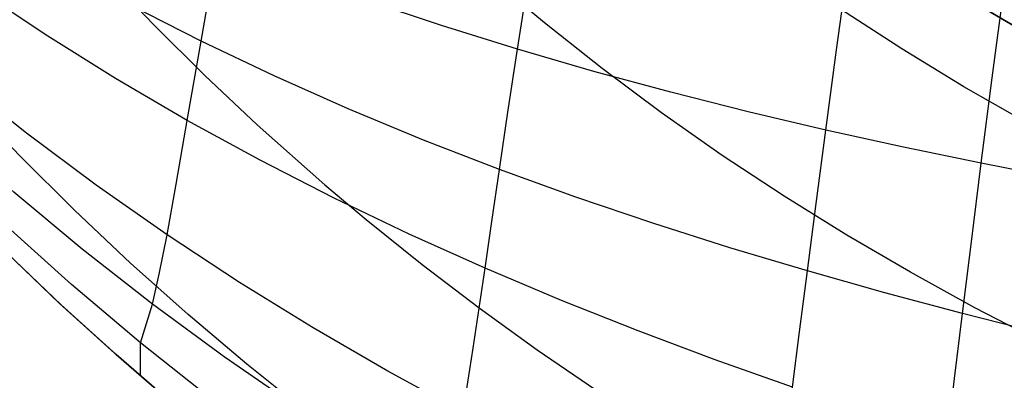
# Model space of a CAD drawing. Header units: millimetres. Extents: x -58 to 58, y -58 to 57.
# Tile 59 of 102: x -13.3 to -9.58, y 49.32 to 50.68. Entities that reach past the tile are written whole.
import ezdxf

# ---------------------------------------------------------------- set-up
doc = ezdxf.new("R2010")
doc.units = ezdxf.units.MM
doc.header["$MEASUREMENT"] = 0
doc.layers.add('Predefinito', color=5, linetype='Continuous')

msp = doc.modelspace()

# ---------------------------------------------------------------- linework, layer by layer
at = {"layer": 'Predefinito'}
for points in [[(-12.4717, 53.4601), (-12.3368, 53.2539), (-12.1978, 53.0538), (-12.0546, 52.8596), (-11.9074, 52.6713), (-11.7561, 52.4887), (-11.6009, 52.3119), (-11.4418, 52.1406), (-11.2789, 51.9748), (-11.1122, 51.8145), (-10.9418, 51.6595), (-10.7677, 51.5097), (-10.59, 51.3651), (-10.4088, 51.2256), (-10.224, 51.091), (-10.0358, 50.9613), (-9.8443, 50.8365), (-9.6494, 50.7163), (-9.4513, 50.6007)], [(-9.4513, 50.6007), (-9.6494, 50.7163), (-9.8443, 50.8365), (-10.0358, 50.9613), (-10.224, 51.091), (-10.4088, 51.2256), (-10.59, 51.3651), (-10.7677, 51.5097), (-10.9418, 51.6595), (-11.1122, 51.8145), (-11.2789, 51.9748), (-11.4418, 52.1406), (-11.6009, 52.3119), (-11.7561, 52.4887), (-11.9074, 52.6713), (-12.0546, 52.8596), (-12.1978, 53.0538), (-12.3368, 53.2539), (-12.4717, 53.4601)], [(-9.4513, 50.6007), (-9.6494, 50.7163), (-9.8443, 50.8365), (-10.0358, 50.9613), (-10.224, 51.091), (-10.4088, 51.2256), (-10.59, 51.3651), (-10.7677, 51.5097), (-10.9418, 51.6595), (-11.1122, 51.8145), (-11.2789, 51.9748), (-11.4418, 52.1406), (-11.6009, 52.3119), (-11.7561, 52.4887), (-11.9074, 52.6713), (-12.0546, 52.8596), (-12.1978, 53.0538), (-12.3368, 53.2539), (-12.4717, 53.4601)], [(-9.4497, 49.467), (-9.6958, 49.5941), (-9.9388, 49.7276), (-10.1787, 49.8677), (-10.4153, 50.0146), (-10.6486, 50.1685), (-10.8779, 50.3293), (-11.1015, 50.4959), (-11.3192, 50.6683), (-11.5311, 50.8464), (-11.7372, 51.0303), (-11.9374, 51.2199), (-12.1317, 51.4152), (-12.3202, 51.6164), (-12.5028, 51.8232), (-12.6796, 52.0358), (-12.8505, 52.2542), (-13.0156, 52.4783), (-13.1749, 52.7081), (-13.3278, 52.9428), (-13.4737, 53.1812), (-13.6128, 53.4232)], [(-14.4154, 52.8111), (-14.277, 52.5765), (-14.1333, 52.3462), (-13.9844, 52.1201), (-13.8302, 51.8984), (-13.6707, 51.6811), (-13.5059, 51.4681), (-13.3358, 51.2595), (-13.1602, 51.0553), (-12.9791, 50.8557), (-12.7925, 50.6606), (-12.6004, 50.47), (-12.4027, 50.2839), (-12.1478, 50.0579), (-11.9915, 49.9264), (-11.78, 49.7566), (-11.5651, 49.5931), (-11.3469, 49.4356), (-11.1254, 49.284)], [(-15.2828, 52.3134), (-15.1316, 52.0572), (-14.9751, 51.8064), (-14.8134, 51.5609), (-14.6465, 51.3208), (-14.4747, 51.0863), (-14.2979, 50.8573), (-14.1164, 50.6341), (-13.9301, 50.4165), (-13.7394, 50.2049), (-13.5443, 49.9991), (-13.345, 49.7992), (-13.1417, 49.6053), (-12.9347, 49.4172), (-12.724, 49.2352)], [(-12.724, 49.2352), (-12.9347, 49.4172), (-13.1417, 49.6053), (-13.345, 49.7992), (-13.5443, 49.9991), (-13.7394, 50.2049), (-13.9301, 50.4165), (-14.1164, 50.6341), (-14.2979, 50.8573), (-14.4747, 51.0863), (-14.6465, 51.3208), (-14.8134, 51.5609), (-14.9751, 51.8064), (-15.1316, 52.0572), (-15.2828, 52.3133)]]:
    msp.add_lwpolyline(points, dxfattribs=at)
at = {"layer": 'Predefinito', "extrusion": (0.794917, -0.606718, 0)}
msp.add_lwpolyline([(34.4046, 319), (34.4043, 319.0222), (34.4036, 319.0446), (34.4023, 319.0671), (34.4005, 319.0899), (34.3982, 319.1127), (34.3953, 319.1357), (34.3919, 319.1588), (34.3879, 319.182), (34.3833, 319.2052), (34.3781, 319.2285), (34.3723, 319.2518), (34.366, 319.2752), (34.359, 319.2985), (34.3514, 319.3217), (34.3432, 319.345), (34.3344, 319.3681), (34.3249, 319.3911), (34.3148, 319.414), (34.3042, 319.4367), (34.2929, 319.4593), (34.2809, 319.4816), (34.2684, 319.5038), (34.2553, 319.5256), (34.2416, 319.5472), (34.2273, 319.5685), (34.2124, 319.5895), (34.1969, 319.6101), (34.1809, 319.6303), (34.1644, 319.6501), (34.1473, 319.6696), (34.1297, 319.6886), (34.1117, 319.7071), (34.0931, 319.7252), (34.0741, 319.7427), (34.0547, 319.7598), (34.0349, 319.7764), (34.0146, 319.7924), (33.994, 319.8078), (33.9731, 319.8227), (33.9518, 319.837), (33.9302, 319.8507), (33.9083, 319.8638), (33.8862, 319.8764), (33.8639, 319.8883), (33.8413, 319.8996), (33.8186, 319.9103), (33.7957, 319.9203), (33.7727, 319.9298), (33.7495, 319.9386), (33.7263, 319.9468), (33.703, 319.9544), (33.6797, 319.9614), (33.6564, 319.9678), (33.6331, 319.9735), (33.6098, 319.9787), (33.5865, 319.9833), (33.5634, 319.9873), (33.5403, 319.9908), (33.5173, 319.9936), (33.4944, 319.996), (33.4717, 319.9977), (33.4491, 319.999), (33.4268, 319.9998), (33.4046, 320)], dxfattribs=at)
at = {"layer": 'Predefinito', "extrusion": (0.813169, -0.582028, 0)}
msp.add_lwpolyline([(35.5949, 319), (35.5946, 319.0222), (35.5939, 319.0446), (35.5926, 319.0671), (35.5908, 319.0899), (35.5885, 319.1127), (35.5856, 319.1357), (35.5822, 319.1588), (35.5782, 319.182), (35.5736, 319.2052), (35.5684, 319.2285), (35.5626, 319.2518), (35.5563, 319.2752), (35.5493, 319.2985), (35.5417, 319.3217), (35.5335, 319.345), (35.5247, 319.3681), (35.5152, 319.3911), (35.5051, 319.414), (35.4945, 319.4367), (35.4831, 319.4593), (35.4712, 319.4816), (35.4587, 319.5038), (35.4456, 319.5256), (35.4319, 319.5472), (35.4176, 319.5685), (35.4027, 319.5895), (35.3872, 319.6101), (35.3712, 319.6303), (35.3547, 319.6501), (35.3376, 319.6696), (35.32, 319.6886), (35.302, 319.7071), (35.2834, 319.7252), (35.2644, 319.7427), (35.245, 319.7598), (35.2252, 319.7764), (35.2049, 319.7924), (35.1843, 319.8078), (35.1634, 319.8227), (35.1421, 319.837), (35.1205, 319.8507), (35.0986, 319.8638), (35.0765, 319.8764), (35.0542, 319.8883), (35.0316, 319.8996), (35.0089, 319.9103), (34.986, 319.9203), (34.963, 319.9298), (34.9398, 319.9386), (34.9166, 319.9468), (34.8933, 319.9544), (34.87, 319.9614), (34.8467, 319.9678), (34.8234, 319.9735), (34.8001, 319.9787), (34.7768, 319.9833), (34.7536, 319.9873), (34.7306, 319.9908), (34.7076, 319.9936), (34.6847, 319.996), (34.662, 319.9977), (34.6394, 319.999), (34.6171, 319.9998), (34.5949, 320)], dxfattribs=at)
at = {"layer": 'Predefinito', "extrusion": (-0.662041, 0.749468, 0)}
msp.add_lwpolyline([(-23.9376, 320), (-23.9154, 319.9998), (-23.893, 319.999), (-23.8704, 319.9977), (-23.8477, 319.996), (-23.8249, 319.9936), (-23.8019, 319.9908), (-23.7788, 319.9873), (-23.7556, 319.9833), (-23.7324, 319.9787), (-23.7091, 319.9735), (-23.6858, 319.9678), (-23.6624, 319.9614), (-23.6391, 319.9544), (-23.6158, 319.9468), (-23.5926, 319.9386), (-23.5695, 319.9298), (-23.5465, 319.9203), (-23.5236, 319.9103), (-23.5008, 319.8996), (-23.4783, 319.8883), (-23.4559, 319.8764), (-23.4338, 319.8638), (-23.412, 319.8507), (-23.3904, 319.837), (-23.3691, 319.8227), (-23.3481, 319.8078), (-23.3275, 319.7924), (-23.3073, 319.7764), (-23.2874, 319.7598), (-23.268, 319.7427), (-23.249, 319.7252), (-23.2305, 319.7071), (-23.2124, 319.6886), (-23.1948, 319.6696), (-23.1778, 319.6501), (-23.1612, 319.6303), (-23.1452, 319.6101), (-23.1298, 319.5895), (-23.1149, 319.5685), (-23.1006, 319.5472), (-23.0869, 319.5256), (-23.0737, 319.5038), (-23.0612, 319.4816), (-23.0493, 319.4593), (-23.038, 319.4367), (-23.0273, 319.414), (-23.0172, 319.3911), (-23.0078, 319.3681), (-22.999, 319.345), (-22.9908, 319.3217), (-22.9832, 319.2985), (-22.9762, 319.2752), (-22.9698, 319.2518), (-22.964, 319.2285), (-22.9589, 319.2052), (-22.9543, 319.182), (-22.9503, 319.1588), (-22.9468, 319.1357), (-22.944, 319.1127), (-22.9416, 319.0899), (-22.9398, 319.0671), (-22.9386, 319.0446), (-22.9378, 319.0222), (-22.9376, 319)], dxfattribs=at)
at = {"layer": 'Predefinito', "extrusion": (0.821929, -0.569589, 0)}
msp.add_lwpolyline([(36.1693, 319), (36.169, 319.0222), (36.1683, 319.0446), (36.167, 319.0671), (36.1652, 319.0899), (36.1629, 319.1127), (36.16, 319.1357), (36.1566, 319.1588), (36.1526, 319.182), (36.148, 319.2052), (36.1428, 319.2285), (36.137, 319.2518), (36.1307, 319.2752), (36.1237, 319.2985), (36.1161, 319.3217), (36.1079, 319.345), (36.099, 319.3681), (36.0896, 319.3911), (36.0795, 319.414), (36.0688, 319.4367), (36.0575, 319.4593), (36.0456, 319.4816), (36.0331, 319.5038), (36.02, 319.5256), (36.0063, 319.5472), (35.9919, 319.5685), (35.9771, 319.5895), (35.9616, 319.6101), (35.9456, 319.6303), (35.9291, 319.6501), (35.912, 319.6696), (35.8944, 319.6886), (35.8764, 319.7071), (35.8578, 319.7252), (35.8388, 319.7427), (35.8194, 319.7598), (35.7996, 319.7764), (35.7793, 319.7924), (35.7587, 319.8078), (35.7378, 319.8227), (35.7165, 319.837), (35.6949, 319.8507), (35.673, 319.8638), (35.6509, 319.8764), (35.6286, 319.8883), (35.606, 319.8996), (35.5833, 319.9103), (35.5604, 319.9203), (35.5374, 319.9298), (35.5142, 319.9386), (35.491, 319.9468), (35.4677, 319.9544), (35.4444, 319.9614), (35.4211, 319.9678), (35.3978, 319.9735), (35.3745, 319.9787), (35.3512, 319.9833), (35.328, 319.9873), (35.305, 319.9908), (35.282, 319.9936), (35.2591, 319.996), (35.2364, 319.9977), (35.2138, 319.999), (35.1915, 319.9998), (35.1693, 320)], dxfattribs=at)
at = {"layer": 'Predefinito', "extrusion": (0.830418, -0.557141, 0)}
msp.add_lwpolyline([(36.7278, 319), (36.7276, 319.0222), (36.7269, 319.0446), (36.7256, 319.0671), (36.7238, 319.0899), (36.7215, 319.1127), (36.7186, 319.1357), (36.7152, 319.1588), (36.7111, 319.182), (36.7066, 319.2052), (36.7014, 319.2285), (36.6956, 319.2518), (36.6892, 319.2752), (36.6823, 319.2985), (36.6747, 319.3217), (36.6665, 319.345), (36.6576, 319.3681), (36.6482, 319.3911), (36.6381, 319.414), (36.6274, 319.4367), (36.6161, 319.4593), (36.6042, 319.4816), (36.5917, 319.5038), (36.5786, 319.5256), (36.5648, 319.5472), (36.5505, 319.5685), (36.5356, 319.5895), (36.5202, 319.6101), (36.5042, 319.6303), (36.4877, 319.6501), (36.4706, 319.6696), (36.453, 319.6886), (36.435, 319.7071), (36.4164, 319.7252), (36.3974, 319.7427), (36.378, 319.7598), (36.3581, 319.7764), (36.3379, 319.7924), (36.3173, 319.8078), (36.2963, 319.8227), (36.2751, 319.837), (36.2535, 319.8507), (36.2316, 319.8638), (36.2095, 319.8764), (36.1871, 319.8883), (36.1646, 319.8996), (36.1419, 319.9103), (36.119, 319.9203), (36.0959, 319.9298), (36.0728, 319.9386), (36.0496, 319.9468), (36.0263, 319.9544), (36.003, 319.9614), (35.9797, 319.9678), (35.9563, 319.9735), (35.9331, 319.9787), (35.9098, 319.9833), (35.8866, 319.9873), (35.8635, 319.9908), (35.8406, 319.9936), (35.8177, 319.996), (35.795, 319.9977), (35.7724, 319.999), (35.75, 319.9998), (35.7278, 320)], dxfattribs=at)
at = {"layer": 'Predefinito', "extrusion": (-0.700602, 0.713552, 0)}
msp.add_lwpolyline([(-26.3648, 320), (-26.3426, 319.9998), (-26.3202, 319.999), (-26.2976, 319.9977), (-26.2749, 319.996), (-26.2521, 319.9936), (-26.2291, 319.9908), (-26.206, 319.9873), (-26.1828, 319.9833), (-26.1596, 319.9787), (-26.1363, 319.9735), (-26.113, 319.9678), (-26.0896, 319.9614), (-26.0663, 319.9544), (-26.043, 319.9468), (-26.0198, 319.9386), (-25.9967, 319.9298), (-25.9737, 319.9203), (-25.9508, 319.9103), (-25.928, 319.8996), (-25.9055, 319.8883), (-25.8831, 319.8764), (-25.861, 319.8638), (-25.8392, 319.8507), (-25.8176, 319.837), (-25.7963, 319.8227), (-25.7753, 319.8078), (-25.7547, 319.7924), (-25.7345, 319.7764), (-25.7146, 319.7598), (-25.6952, 319.7427), (-25.6762, 319.7252), (-25.6577, 319.7071), (-25.6396, 319.6886), (-25.622, 319.6696), (-25.605, 319.6501), (-25.5884, 319.6303), (-25.5724, 319.6101), (-25.557, 319.5895), (-25.5421, 319.5685), (-25.5278, 319.5472), (-25.5141, 319.5256), (-25.5009, 319.5038), (-25.4884, 319.4816), (-25.4765, 319.4593), (-25.4652, 319.4367), (-25.4545, 319.414), (-25.4444, 319.3911), (-25.435, 319.3681), (-25.4262, 319.345), (-25.418, 319.3217), (-25.4104, 319.2985), (-25.4034, 319.2752), (-25.397, 319.2518), (-25.3912, 319.2285), (-25.3861, 319.2052), (-25.3815, 319.182), (-25.3775, 319.1588), (-25.374, 319.1357), (-25.3712, 319.1127), (-25.3688, 319.0899), (-25.367, 319.0671), (-25.3658, 319.0446), (-25.365, 319.0222), (-25.3648, 319)], dxfattribs=at)
at = {"layer": 'Predefinito', "extrusion": (0.861493, -0.507769, 0)}
msp.add_lwpolyline([(38.7918, 319), (38.7915, 319.0222), (38.7908, 319.0446), (38.7895, 319.0671), (38.7877, 319.0899), (38.7854, 319.1127), (38.7825, 319.1357), (38.7791, 319.1588), (38.7751, 319.182), (38.7705, 319.2052), (38.7653, 319.2285), (38.7596, 319.2518), (38.7532, 319.2752), (38.7462, 319.2985), (38.7386, 319.3217), (38.7304, 319.345), (38.7216, 319.3681), (38.7121, 319.3911), (38.7021, 319.414), (38.6914, 319.4367), (38.6801, 319.4593), (38.6682, 319.4816), (38.6556, 319.5038), (38.6425, 319.5256), (38.6288, 319.5472), (38.6145, 319.5685), (38.5996, 319.5895), (38.5841, 319.6101), (38.5681, 319.6303), (38.5516, 319.6501), (38.5345, 319.6696), (38.517, 319.6886), (38.4989, 319.7071), (38.4804, 319.7252), (38.4614, 319.7427), (38.4419, 319.7598), (38.4221, 319.7764), (38.4018, 319.7924), (38.3812, 319.8078), (38.3603, 319.8227), (38.339, 319.837), (38.3174, 319.8507), (38.2955, 319.8638), (38.2734, 319.8764), (38.2511, 319.8883), (38.2285, 319.8996), (38.2058, 319.9103), (38.1829, 319.9203), (38.1599, 319.9298), (38.1368, 319.9386), (38.1135, 319.9468), (38.0903, 319.9544), (38.0669, 319.9614), (38.0436, 319.9678), (38.0203, 319.9735), (37.997, 319.9787), (37.9738, 319.9833), (37.9506, 319.9873), (37.9275, 319.9908), (37.9045, 319.9936), (37.8816, 319.996), (37.8589, 319.9977), (37.8364, 319.999), (37.814, 319.9998), (37.7918, 320)], dxfattribs=at)
at = {"layer": 'Predefinito', "extrusion": (0.737145, -0.675734, 0)}
msp.add_lwpolyline([(28.6856, 320), (28.6634, 319.9998), (28.6411, 319.999), (28.6185, 319.9977), (28.5958, 319.996), (28.5729, 319.9936), (28.5499, 319.9908), (28.5269, 319.9873), (28.5037, 319.9833), (28.4804, 319.9787), (28.4571, 319.9735), (28.4338, 319.9678), (28.4105, 319.9614), (28.3872, 319.9544), (28.3639, 319.9468), (28.3407, 319.9386), (28.3175, 319.9298), (28.2945, 319.9203), (28.2716, 319.9103), (28.2489, 319.8996), (28.2263, 319.8883), (28.204, 319.8764), (28.1819, 319.8638), (28.16, 319.8507), (28.1384, 319.837), (28.1172, 319.8227), (28.0962, 319.8078), (28.0756, 319.7924), (28.0553, 319.7764), (28.0355, 319.7598), (28.0161, 319.7427), (27.9971, 319.7252), (27.9785, 319.7071), (27.9605, 319.6886), (27.9429, 319.6696), (27.9258, 319.6501), (27.9093, 319.6303), (27.8933, 319.6101), (27.8778, 319.5895), (27.863, 319.5685), (27.8486, 319.5472), (27.8349, 319.5256), (27.8218, 319.5038), (27.8093, 319.4816), (27.7974, 319.4593), (27.7861, 319.4367), (27.7754, 319.414), (27.7653, 319.3911), (27.7559, 319.3681), (27.747, 319.345), (27.7388, 319.3217), (27.7312, 319.2985), (27.7242, 319.2752), (27.7179, 319.2518), (27.7121, 319.2285), (27.7069, 319.2052), (27.7023, 319.182), (27.6983, 319.1588), (27.6949, 319.1357), (27.692, 319.1127), (27.6897, 319.0899), (27.6879, 319.0671), (27.6866, 319.0446), (27.6859, 319.0222), (27.6856, 319)], dxfattribs=at)
at = {"layer": 'Predefinito', "extrusion": (0.754661, -0.656115, 0)}
msp.add_lwpolyline([(29.8061, 320), (29.7839, 319.9998), (29.7615, 319.999), (29.739, 319.9977), (29.7163, 319.996), (29.6934, 319.9936), (29.6704, 319.9908), (29.6473, 319.9873), (29.6242, 319.9833), (29.6009, 319.9787), (29.5776, 319.9735), (29.5543, 319.9678), (29.531, 319.9614), (29.5076, 319.9544), (29.4844, 319.9468), (29.4612, 319.9386), (29.438, 319.9298), (29.415, 319.9203), (29.3921, 319.9103), (29.3694, 319.8996), (29.3468, 319.8883), (29.3245, 319.8764), (29.3024, 319.8638), (29.2805, 319.8507), (29.2589, 319.837), (29.2376, 319.8227), (29.2167, 319.8078), (29.1961, 319.7924), (29.1758, 319.7764), (29.156, 319.7598), (29.1365, 319.7427), (29.1175, 319.7252), (29.099, 319.7071), (29.0809, 319.6886), (29.0634, 319.6696), (29.0463, 319.6501), (29.0298, 319.6303), (29.0138, 319.6101), (28.9983, 319.5895), (28.9834, 319.5685), (28.9691, 319.5472), (28.9554, 319.5256), (28.9423, 319.5038), (28.9297, 319.4816), (28.9178, 319.4593), (28.9065, 319.4367), (28.8958, 319.414), (28.8858, 319.3911), (28.8763, 319.3681), (28.8675, 319.345), (28.8593, 319.3217), (28.8517, 319.2985), (28.8447, 319.2752), (28.8383, 319.2518), (28.8326, 319.2285), (28.8274, 319.2052), (28.8228, 319.182), (28.8188, 319.1588), (28.8154, 319.1357), (28.8125, 319.1127), (28.8102, 319.0899), (28.8084, 319.0671), (28.8071, 319.0446), (28.8064, 319.0222), (28.8061, 319)], dxfattribs=at)
at = {"layer": 'Predefinito', "extrusion": (0.758959, -0.651139, 0)}
msp.add_lwpolyline([(30.0819, 320), (30.0597, 319.9998), (30.0374, 319.999), (30.0148, 319.9977), (29.9921, 319.996), (29.9692, 319.9936), (29.9462, 319.9908), (29.9232, 319.9873), (29.9, 319.9833), (29.8767, 319.9787), (29.8534, 319.9735), (29.8301, 319.9678), (29.8068, 319.9614), (29.7835, 319.9544), (29.7602, 319.9468), (29.737, 319.9386), (29.7138, 319.9298), (29.6908, 319.9203), (29.6679, 319.9103), (29.6452, 319.8996), (29.6226, 319.8883), (29.6003, 319.8764), (29.5782, 319.8638), (29.5563, 319.8507), (29.5347, 319.837), (29.5134, 319.8227), (29.4925, 319.8078), (29.4719, 319.7924), (29.4516, 319.7764), (29.4318, 319.7598), (29.4124, 319.7427), (29.3934, 319.7252), (29.3748, 319.7071), (29.3568, 319.6886), (29.3392, 319.6696), (29.3221, 319.6501), (29.3056, 319.6303), (29.2896, 319.6101), (29.2741, 319.5895), (29.2593, 319.5685), (29.2449, 319.5472), (29.2312, 319.5256), (29.2181, 319.5038), (29.2056, 319.4816), (29.1937, 319.4593), (29.1824, 319.4367), (29.1717, 319.414), (29.1616, 319.3911), (29.1522, 319.3681), (29.1433, 319.345), (29.1351, 319.3217), (29.1275, 319.2985), (29.1205, 319.2752), (29.1142, 319.2518), (29.1084, 319.2285), (29.1032, 319.2052), (29.0986, 319.182), (29.0946, 319.1588), (29.0912, 319.1357), (29.0883, 319.1127), (29.086, 319.0899), (29.0842, 319.0671), (29.0829, 319.0446), (29.0822, 319.0222), (29.0819, 319)], dxfattribs=at)
at = {"layer": 'Predefinito', "extrusion": (0.763215, -0.646144, 0)}
msp.add_lwpolyline([(30.3555, 320), (30.3333, 319.9998), (30.3109, 319.999), (30.2883, 319.9977), (30.2656, 319.996), (30.2428, 319.9936), (30.2198, 319.9908), (30.1967, 319.9873), (30.1735, 319.9833), (30.1503, 319.9787), (30.127, 319.9735), (30.1036, 319.9678), (30.0803, 319.9614), (30.057, 319.9544), (30.0337, 319.9468), (30.0105, 319.9386), (29.9874, 319.9298), (29.9643, 319.9203), (29.9415, 319.9103), (29.9187, 319.8996), (29.8962, 319.8883), (29.8738, 319.8764), (29.8517, 319.8638), (29.8298, 319.8507), (29.8083, 319.837), (29.787, 319.8227), (29.766, 319.8078), (29.7454, 319.7924), (29.7252, 319.7764), (29.7053, 319.7598), (29.6859, 319.7427), (29.6669, 319.7252), (29.6484, 319.7071), (29.6303, 319.6886), (29.6127, 319.6696), (29.5957, 319.6501), (29.5791, 319.6303), (29.5631, 319.6101), (29.5477, 319.5895), (29.5328, 319.5685), (29.5185, 319.5472), (29.5047, 319.5256), (29.4916, 319.5038), (29.4791, 319.4816), (29.4672, 319.4593), (29.4559, 319.4367), (29.4452, 319.414), (29.4351, 319.3911), (29.4257, 319.3681), (29.4168, 319.345), (29.4086, 319.3217), (29.401, 319.2985), (29.3941, 319.2752), (29.3877, 319.2518), (29.3819, 319.2285), (29.3767, 319.2052), (29.3722, 319.182), (29.3682, 319.1588), (29.3647, 319.1357), (29.3618, 319.1127), (29.3595, 319.0899), (29.3577, 319.0671), (29.3565, 319.0446), (29.3557, 319.0222), (29.3555, 319)], dxfattribs=at)
at = {"layer": 'Predefinito', "extrusion": (0.771603, -0.636104, 0)}
msp.add_lwpolyline([(30.8955, 320), (30.8733, 319.9998), (30.8509, 319.999), (30.8284, 319.9977), (30.8057, 319.996), (30.7828, 319.9936), (30.7598, 319.9908), (30.7367, 319.9873), (30.7136, 319.9833), (30.6903, 319.9787), (30.667, 319.9735), (30.6437, 319.9678), (30.6204, 319.9614), (30.5971, 319.9544), (30.5738, 319.9468), (30.5506, 319.9386), (30.5274, 319.9298), (30.5044, 319.9203), (30.4815, 319.9103), (30.4588, 319.8996), (30.4362, 319.8883), (30.4139, 319.8764), (30.3918, 319.8638), (30.3699, 319.8507), (30.3483, 319.837), (30.327, 319.8227), (30.3061, 319.8078), (30.2855, 319.7924), (30.2652, 319.7764), (30.2454, 319.7598), (30.226, 319.7427), (30.207, 319.7252), (30.1884, 319.7071), (30.1704, 319.6886), (30.1528, 319.6696), (30.1357, 319.6501), (30.1192, 319.6303), (30.1032, 319.6101), (30.0877, 319.5895), (30.0728, 319.5685), (30.0585, 319.5472), (30.0448, 319.5256), (30.0317, 319.5038), (30.0192, 319.4816), (30.0072, 319.4593), (29.9959, 319.4367), (29.9853, 319.414), (29.9752, 319.3911), (29.9657, 319.3681), (29.9569, 319.345), (29.9487, 319.3217), (29.9411, 319.2985), (29.9341, 319.2752), (29.9278, 319.2518), (29.922, 319.2285), (29.9168, 319.2052), (29.9122, 319.182), (29.9082, 319.1588), (29.9048, 319.1357), (29.9019, 319.1127), (29.8996, 319.0899), (29.8978, 319.0671), (29.8965, 319.0446), (29.8958, 319.0222), (29.8955, 319)], dxfattribs=at)
at = {"layer": 'Predefinito', "extrusion": (0.787887, -0.61582, 0)}
msp.add_lwpolyline([(31.9482, 320), (31.926, 319.9998), (31.9037, 319.999), (31.8811, 319.9977), (31.8584, 319.996), (31.8355, 319.9936), (31.8125, 319.9908), (31.7895, 319.9873), (31.7663, 319.9833), (31.743, 319.9787), (31.7197, 319.9735), (31.6964, 319.9678), (31.6731, 319.9614), (31.6498, 319.9544), (31.6265, 319.9468), (31.6033, 319.9386), (31.5801, 319.9298), (31.5571, 319.9203), (31.5342, 319.9103), (31.5115, 319.8996), (31.4889, 319.8883), (31.4666, 319.8764), (31.4445, 319.8638), (31.4226, 319.8507), (31.401, 319.837), (31.3797, 319.8227), (31.3588, 319.8078), (31.3382, 319.7924), (31.3179, 319.7764), (31.2981, 319.7598), (31.2787, 319.7427), (31.2597, 319.7252), (31.2411, 319.7071), (31.2231, 319.6886), (31.2055, 319.6696), (31.1884, 319.6501), (31.1719, 319.6303), (31.1559, 319.6101), (31.1404, 319.5895), (31.1256, 319.5685), (31.1112, 319.5472), (31.0975, 319.5256), (31.0844, 319.5038), (31.0719, 319.4816), (31.06, 319.4593), (31.0487, 319.4367), (31.038, 319.414), (31.0279, 319.3911), (31.0185, 319.3681), (31.0096, 319.345), (31.0014, 319.3217), (30.9938, 319.2985), (30.9868, 319.2752), (30.9805, 319.2518), (30.9747, 319.2285), (30.9695, 319.2052), (30.9649, 319.182), (30.9609, 319.1588), (30.9575, 319.1357), (30.9546, 319.1127), (30.9523, 319.0899), (30.9505, 319.0671), (30.9492, 319.0446), (30.9485, 319.0222), (30.9482, 319)], dxfattribs=at)
at = {"layer": 'Predefinito', "extrusion": (0.795782, -0.605583, 0)}
msp.add_lwpolyline([(32.4608, 320), (32.4386, 319.9998), (32.4162, 319.999), (32.3936, 319.9977), (32.3709, 319.996), (32.3481, 319.9936), (32.3251, 319.9908), (32.302, 319.9873), (32.2788, 319.9833), (32.2556, 319.9787), (32.2323, 319.9735), (32.2089, 319.9678), (32.1856, 319.9614), (32.1623, 319.9544), (32.139, 319.9468), (32.1158, 319.9386), (32.0927, 319.9298), (32.0697, 319.9203), (32.0468, 319.9103), (32.024, 319.8996), (32.0015, 319.8883), (31.9791, 319.8764), (31.957, 319.8638), (31.9351, 319.8507), (31.9136, 319.837), (31.8923, 319.8227), (31.8713, 319.8078), (31.8507, 319.7924), (31.8305, 319.7764), (31.8106, 319.7598), (31.7912, 319.7427), (31.7722, 319.7252), (31.7537, 319.7071), (31.7356, 319.6886), (31.718, 319.6696), (31.701, 319.6501), (31.6844, 319.6303), (31.6684, 319.6101), (31.653, 319.5895), (31.6381, 319.5685), (31.6238, 319.5472), (31.6101, 319.5256), (31.5969, 319.5038), (31.5844, 319.4816), (31.5725, 319.4593), (31.5612, 319.4367), (31.5505, 319.414), (31.5404, 319.3911), (31.531, 319.3681), (31.5222, 319.345), (31.5139, 319.3217), (31.5064, 319.2985), (31.4994, 319.2752), (31.493, 319.2518), (31.4872, 319.2285), (31.4821, 319.2052), (31.4775, 319.182), (31.4735, 319.1588), (31.47, 319.1357), (31.4671, 319.1127), (31.4648, 319.0899), (31.463, 319.0671), (31.4618, 319.0446), (31.461, 319.0222), (31.4608, 319)], dxfattribs=at)
at = {"layer": 'Predefinito', "extrusion": (0.803449, -0.595373, 0)}
msp.add_lwpolyline([(32.96, 320), (32.9378, 319.9998), (32.9154, 319.999), (32.8928, 319.9977), (32.8701, 319.996), (32.8473, 319.9936), (32.8243, 319.9908), (32.8012, 319.9873), (32.778, 319.9833), (32.7548, 319.9787), (32.7315, 319.9735), (32.7081, 319.9678), (32.6848, 319.9614), (32.6615, 319.9544), (32.6382, 319.9468), (32.615, 319.9386), (32.5919, 319.9298), (32.5688, 319.9203), (32.546, 319.9103), (32.5232, 319.8996), (32.5007, 319.8883), (32.4783, 319.8764), (32.4562, 319.8638), (32.4343, 319.8507), (32.4128, 319.837), (32.3915, 319.8227), (32.3705, 319.8078), (32.3499, 319.7924), (32.3297, 319.7764), (32.3098, 319.7598), (32.2904, 319.7427), (32.2714, 319.7252), (32.2529, 319.7071), (32.2348, 319.6886), (32.2172, 319.6696), (32.2002, 319.6501), (32.1836, 319.6303), (32.1676, 319.6101), (32.1522, 319.5895), (32.1373, 319.5685), (32.123, 319.5472), (32.1092, 319.5256), (32.0961, 319.5038), (32.0836, 319.4816), (32.0717, 319.4593), (32.0604, 319.4367), (32.0497, 319.414), (32.0396, 319.3911), (32.0302, 319.3681), (32.0213, 319.345), (32.0131, 319.3217), (32.0055, 319.2985), (31.9986, 319.2752), (31.9922, 319.2518), (31.9864, 319.2285), (31.9812, 319.2052), (31.9767, 319.182), (31.9727, 319.1588), (31.9692, 319.1357), (31.9663, 319.1127), (31.964, 319.0899), (31.9622, 319.0671), (31.961, 319.0446), (31.9602, 319.0222), (31.96, 319)], dxfattribs=at)
at = {"layer": 'Predefinito'}
for points in [[(-10.0111, 47.5172, 59.9964), (-10.0189, 47.5728, 56.1531), (-9.9927, 47.7202, 52.2969), (-9.9456, 47.9866, 48.4276), (-9.9173, 48.1773, 46.4806), (-9.8846, 48.4197, 44.5257), (-9.8461, 48.7248, 42.5668), (-9.8239, 48.9046, 41.5871), (-9.7994, 49.1046, 40.608), (-9.7723, 49.3265, 39.6299), (-9.7422, 49.5721, 38.6535), (-9.7086, 49.8427, 37.6802), (-9.6713, 50.139, 36.7127), (-9.6298, 50.4614, 35.7532), (-9.5838, 50.8107, 34.8034), (-9.5332, 51.1877, 33.8651), (-9.4777, 51.5935, 32.9402), (-9.4173, 52.0291, 32.0309), (-9.3852, 52.2584, 31.5828), (-9.3519, 52.4956, 31.1395), (-9.3174, 52.7409, 30.7011), (-9.2818, 52.9943, 30.2682), (-9.245, 53.2561, 29.8409), (-9.2073, 53.5264, 29.4197)], [(-9.4983, 50.2914, 319.7071), (-9.7367, 50.4274, 319.7071), (-9.9714, 50.5703, 319.7071), (-10.2021, 50.7202, 319.7071), (-10.4287, 50.8772, 319.7071), (-10.6491, 51.0402, 319.7071), (-10.8633, 51.2089, 319.7071), (-11.0712, 51.3835, 319.7071), (-11.2728, 51.5639, 319.7071), (-11.4683, 51.7502, 319.7071), (-11.6577, 51.9425, 319.7071), (-11.841, 52.1408, 319.7071), (-12.0183, 52.3451, 319.7071), (-12.1897, 52.5555, 319.7071), (-12.3551, 52.7721, 319.7071), (-12.5146, 52.9949, 319.7071), (-12.6681, 53.2238, 319.7071), (-12.8145, 53.4569, 319.7071)], [(-10.6006, 47.8102, 59.9965), (-10.6112, 47.8654, 56.1773), (-10.5826, 48.002, 52.3462), (-10.5315, 48.2488, 48.5024), (-10.5017, 48.4266, 46.5689), (-10.4683, 48.653, 44.6279), (-10.4295, 48.9387, 42.683), (-10.4075, 49.1071, 41.7103), (-10.3834, 49.2946, 40.738), (-10.3568, 49.5027, 39.7667), (-10.3273, 49.7329, 38.7968), (-10.2946, 49.9867, 37.8296), (-10.258, 50.2644, 36.8678), (-10.2173, 50.5667, 35.9134), (-10.1721, 50.8942, 34.9679), (-10.1222, 51.2476, 34.033), (-10.0672, 51.628, 33.1105), (-10.0072, 52.0363, 32.2024), (-9.9751, 52.2513, 31.7544), (-9.9418, 52.4738, 31.3107), (-9.9072, 52.7038, 30.8717), (-9.8714, 52.9415, 30.4376), (-9.8343, 53.1871, 30.0088), (-9.7961, 53.4408, 29.5855)], [(-11.753, 48.5009, 59.9973), (-11.7693, 48.5532, 56.2464), (-11.7408, 48.6625, 52.4838), (-11.6882, 48.8623, 48.7086), (-11.6582, 49.0097, 46.8106), (-11.6251, 49.1996, 44.906), (-11.5875, 49.4409, 42.9981), (-11.5429, 49.7429, 41.0897), (-11.5172, 49.9199, 40.1362), (-11.4887, 50.1159, 39.1837), (-11.4569, 50.3321, 38.2333), (-11.4211, 50.5688, 37.2873), (-11.3806, 50.8264, 36.3473), (-11.3352, 51.1056, 35.4146), (-11.2844, 51.407, 34.4908), (-11.2278, 51.7316, 33.5773), (-11.1651, 52.0803, 32.6756), (-11.096, 52.4543, 31.7876), (-11.0204, 52.8548, 30.915), (-10.9802, 53.0654, 30.4852), (-10.9384, 53.2832, 30.06)], [(-12.8433, 49.3376, 59.9986), (-12.8427, 49.4619, 52.672), (-12.7979, 49.608, 48.9887), (-12.7718, 49.7207, 47.138), (-12.7425, 49.869, 45.2819), (-12.7083, 50.0598, 43.4229), (-12.6667, 50.3006, 41.5633), (-12.6146, 50.5993, 39.705), (-12.5833, 50.7729, 38.7775), (-12.5471, 50.9629, 37.8533), (-12.5055, 51.1698, 36.9338), (-12.4578, 51.3941, 36.0199), (-12.4033, 51.6364, 35.1129), (-12.3414, 51.8976, 34.2139), (-12.2712, 52.1786, 33.3243), (-12.1923, 52.4807, 32.4453), (-12.1039, 52.8052, 31.5786), (-12.0059, 53.1538, 30.7259)], [(-12.2154, 49.1995, 319.7071), (-12.4412, 49.3808, 319.7071), (-12.6634, 49.5689, 319.7071), (-12.8805, 49.7627, 319.7071), (-13.0917, 49.9615, 319.7071), (-13.2971, 50.1652, 319.7071), (-13.4965, 50.3737, 319.7071), (-13.6901, 50.5872, 319.7071), (-13.8779, 50.8054, 319.7071), (-14.0596, 51.0282, 319.7071), (-14.2355, 51.2556, 319.7071), (-14.4056, 51.4874, 319.7071), (-14.5699, 51.7237, 319.7071), (-14.7285, 51.9645, 319.7071), (-14.8815, 52.2096, 319.7071), (-15.0287, 52.4591, 319.7071)], [(-12.5754, 49.2496, 52.6205), (-12.8427, 49.4619, 52.672), (-13.1034, 49.682, 52.7261), (-13.3575, 49.9102, 52.7828), (-13.6048, 50.1464, 52.8418), (-13.845, 50.3905, 52.9029), (-14.0774, 50.6425, 52.9661), (-14.3015, 50.9017, 53.0311), (-14.5167, 51.1673, 53.0976), (-14.7226, 51.4389, 53.1655), (-14.8746, 51.6516, 53.2185), (-15.0211, 51.8676, 53.2722), (-15.1621, 52.0868, 53.3263), (-15.2975, 52.3091, 53.3809)], [(-12.252, 49.2186, 48.8398), (-12.5277, 49.4093, 48.9121), (-12.7979, 49.608, 48.9887), (-13.0623, 49.8148, 49.0692), (-13.3207, 50.03, 49.1536), (-13.5728, 50.2536, 49.2416), (-13.8183, 50.4858, 49.3329), (-14.0565, 50.7266, 49.4273), (-14.2866, 50.9755, 49.5246), (-14.508, 51.2319, 49.6244), (-14.7201, 51.4954, 49.7264), (-14.8702, 51.6938, 49.8027), (-15.0152, 51.8959, 49.8801), (-15.1549, 52.1018, 49.9582), (-15.2893, 52.3112, 50.0371)], [(-12.7294, 49.2395, 59.9999), (-12.9411, 49.4225, 60.0001), (-13.1479, 49.6105, 60.0003), (-13.3499, 49.8036, 60.0004), (-13.5474, 50.002, 60.0006), (-13.7404, 50.2059, 60.0008), (-13.9292, 50.4155, 60.001), (-14.1171, 50.635, 60.0012), (-14.2991, 50.8588, 60.0014), (-14.4753, 51.0872, 60.0016), (-14.6461, 51.3203, 60.0019), (-14.8146, 51.5627, 60.0021), (-14.9767, 51.8089, 60.0023), (-15.1327, 52.0591, 60.0026), (-15.2827, 52.3134, 60.0029)], [(-11.6251, 49.1996, 44.906), (-11.91, 49.355, 44.9911), (-12.1917, 49.5184, 45.0822), (-12.4695, 49.6898, 45.1792), (-12.7425, 49.869, 45.2819), (-13.0102, 50.0562, 45.3899), (-13.2725, 50.2519, 45.5031), (-13.529, 50.4563, 45.6212), (-13.7795, 50.6697, 45.7439), (-14.0232, 50.8923, 45.8708), (-14.2591, 51.1238, 46.0017), (-14.374, 51.2427, 46.0685), (-14.4867, 51.3638, 46.1362), (-14.5972, 51.4869, 46.2046), (-14.7053, 51.6121, 46.2738), (-14.8474, 51.7842, 46.3682), (-14.9853, 51.9602, 46.4638), (-15.1187, 52.1399, 46.5604), (-15.2475, 52.3235, 46.658)], [(-9.3783, 50.0819, 36.6485), (-9.6713, 50.139, 36.7127), (-9.9648, 50.1998, 36.7857), (-10.258, 50.2644, 36.8678), (-10.5506, 50.3333, 36.9589), (-10.8421, 50.4067, 37.0592), (-11.1324, 50.4851, 37.1686), (-11.4211, 50.5688, 37.2873), (-11.7077, 50.6582, 37.4153), (-11.9914, 50.7536, 37.5525), (-12.2715, 50.8551, 37.6986), (-12.5471, 50.9629, 37.8533), (-12.818, 51.0774, 38.0164), (-13.0842, 51.1992, 38.1874), (-13.3456, 51.3289, 38.3662)], [(-9.45, 49.4983, 38.5942), (-9.7422, 49.5721, 38.6535), (-10.0348, 49.6502, 38.721), (-10.3273, 49.7329, 38.7968), (-10.6193, 49.8204, 38.8809), (-10.9104, 49.9132, 38.9734), (-11.2003, 50.0115, 39.0743), (-11.4887, 50.1159, 39.1837), (-11.7752, 50.2267, 39.3017), (-12.0589, 50.3441, 39.4281), (-12.3389, 50.4682, 39.5626), (-12.6146, 50.5993, 39.705), (-12.8856, 50.7376, 39.855), (-13.1517, 50.8838, 40.0122), (-13.4129, 51.0382, 40.1764)], [(-10.3834, 49.2946, 40.738), (-10.6748, 49.3976, 40.8145), (-10.9654, 49.5064, 40.8985), (-11.2549, 49.6214, 40.9902), (-11.5429, 49.7429, 41.0897), (-11.8289, 49.8715, 41.1969), (-12.112, 50.0072, 41.3117), (-12.3916, 50.1502, 41.434), (-12.6667, 50.3006, 41.5633), (-12.9369, 50.4586, 41.6995), (-13.2022, 50.6247, 41.8422), (-13.4623, 50.7994, 41.9911)]]:
    msp.add_polyline3d(points, dxfattribs=at)

doc.saveas('drawing.dxf')
